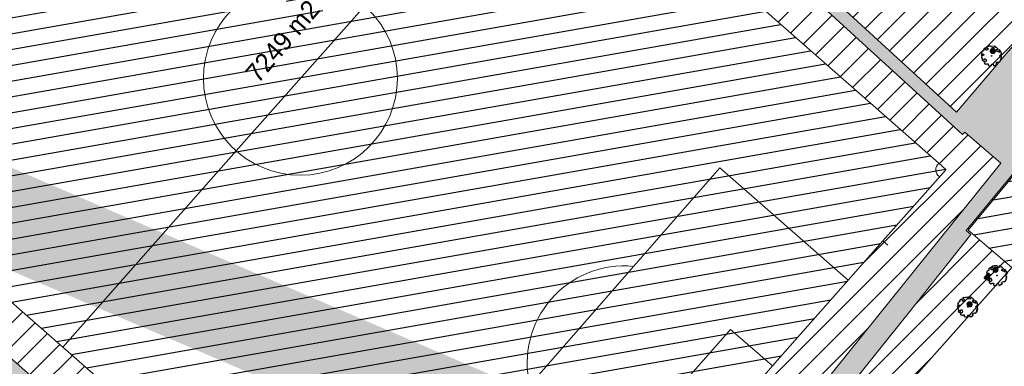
# Model space of a CAD drawing. Header units: metres. Extents: x 102852 to 106916, y 385458 to 392749.
# Tile 29 of 59: x 104841 to 104936, y 388085 to 388118. Entities that reach past the tile are written whole.
import ezdxf

# ---------------------------------------------------------------- set-up
doc = ezdxf.new("R2010")
doc.units = ezdxf.units.M
for name, color, linetype, lineweight in [('0-GRAS OM SPORTVELDEN', 2, 'Continuous', 30), ('0-GRAS SPORTVELDEN', 3, 'Continuous', 30), ('0-SPEELTUIN', 7, 'Continuous', 30), ('0-VERHARDING', 5, 'Continuous', 30), ('B-WE-GR-BOOM-S', 90, 'Continuous', 30), ('B-WE-IE-MEUBILAIR_WEGMEUBILAIR-S', 7, 'Continuous', 30), ('B-WE-VH-KANTVERHARDING-G', 60, 'Continuous', 13), ('B-WE-VW-MARKERING_LANGS_STREEP_DOORGETROKKEN-G', 7, 'Continuous', 13), ('Bomen', 84, 'Continuous', 0), ('N-WE-IE-TERREINAFSCHEIDING_KUNSTMATIG_HEKWERK-G', 6, 'Continuous', 0)]:
    doc.layers.add(name, color=color, linetype=linetype, lineweight=lineweight)
doc.styles.add('ISO 1 1000 T2 5 0', font='font_iso.shx', dxfattribs={"height": 2.5})
doc.styles.add('NLCS-ISO-M200-T25', font='NLCS-ISO.ttf', dxfattribs={"height": 0.5})
pattern_1 = [(45, (0, 0), (-1.122532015, 1.122532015), [])]

# ---------------------------------------------------------------- blocks, each defined once
blk = doc.blocks.new('SIE-WEG_AFVALBAK_TYPE_02')
at = {"linetype": 'Continuous'}
for p, q in [((1.56, -0.35), (-1.56, -0.35)), ((-1.33, -0.76), (-1.56, -0.35)), ((-1.33, -0.99), (-1.56, -1.72)), ((1.56, -1.72), (-1.56, -1.72)), ((1.33, -0.76), (-1.33, -0.76)), ((-1.33, -0.99), (-1.33, -0.76)), ((1.33, -0.99), (-1.33, -0.99)), ((-1.18, -1.16), (-1.3, -1.55)), ((1.3, -1.55), (-1.3, -1.55)), ((1.18, -1.16), (-1.18, -1.16)), ((1.18, -1.16), (1.3, -1.55)), ((1.33, -0.76), (1.56, -0.35)), ((1.33, -0.99), (1.33, -0.76)), ((1.33, -0.99), (1.56, -1.72))]:
    blk.add_line(p, q, dxfattribs=at)
for p, q in [((-1.56, -0.35), (-1.56, -1.72)), ((1.56, -0.35), (1.56, -1.72))]:
    blk.add_line(p, q)
blk.add_circle((0, 0), 0.354, dxfattribs=at)
blk = doc.blocks.new('SGR-BOOM_06_10')
at = {"linetype": 'Continuous', "flags": 128}
blk.add_lwpolyline([(2.7, 3.52), (2.53, 3.94), (2.2, 4.06), (1.94, 4.52), (1.27, 4.69), (0.86, 4.52), (1.11, 4.27), (1.06, 3.81), (0.23, 3.98), (0.35, 4.32), (0.18, 4.69), (-0.15, 4.61), (-0.49, 4.69), (-1.15, 4.65), (-1.49, 4.48), (-1.95, 4.57), (-2.54, 4.11), (-2.12, 3.9), (-1.99, 3.64), (-1.58, 3.44), (-1.99, 2.89), (-2.54, 2.77), (-2.92, 3.1), (-2.62, 3.22), (-2.87, 3.86), (-3.63, 3.43), (-4, 3.02), (-3.79, 2.85), (-4, 2.51), (-4.42, 2.35), (-4.72, 2.05), (-5.01, 1.21), (-3.88, 0.92), (-3.71, 0.54), (-4, 0.29), (-4.51, 0.29), (-4.6, 0.56), (-5.09, 0.38), (-4.76, -0.17), (-4.93, -0.38), (-4.72, -0.54), (-4.88, -1.01), (-4.53, -1.18), (-4.72, -1.55), (-4.42, -1.59), (-4.29, -1.71), (-4.62, -2.11), (-3.92, -2.68), (-3.67, -2.43), (-3.46, -1.97), (-3.63, -1.76), (-3.42, -1.17), (-3.12, -1.34), (-2.79, -1.76), (-2.5, -2.01), (-2.79, -2.81), (-3.42, -2.93), (-3.67, -3.39), (-3.33, -3.77), (-2.83, -3.9), (-2.77, -4.02), (-2.71, -4.15), (-2.33, -3.73), (-1.83, -3.73), (-1.57, -3.9), (-1.7, -4.27), (-1.7, -4.61), (-1.15, -4.74), (-0.61, -4.69), (-0.49, -4.94), (-0.23, -4.65), (0.1, -4.48), (-0.06, -4.01), (0.27, -3.9), (0.77, -4.02), (0.86, -4.61), (1.15, -4.57), (1.44, -4.74), (2.07, -4.23), (2.37, -4.36), (2.32, -4.15), (2.66, -3.98), (2.41, -3.73), (2.11, -3.64), (2.57, -3.23), (2.62, -2.98), (3.16, -2.85), (3.54, -3.06), (3.79, -2.81), (3.77, -2.63), (4.12, -2.63), (4.12, -2.39), (4.46, -2.26), (4.46, -2.05), (4.08, -2.05), (4.54, -1.59), (4.25, -1.42), (4.63, -1.55), (4.75, -1.26), (4.54, -0.92), (4.84, -0.46), (4.67, -0.25), (4.25, -0.25), (3.75, 0.08), (4.08, 0.29), (4.38, 0.84), (4.54, 0.59), (4.88, 0.71), (4.67, 1.43), (4.71, 1.89), (4.5, 1.97), (4.16, 2.64), (3.83, 3.01), (3.37, 2.6), (3.66, 2.43), (3.91, 1.8), (3.54, 1.72), (3.33, 2.14), (2.99, 2.05), (2.66, 2.31), (2.24, 2.51), (2.45, 2.68), (2.32, 2.93), (2.53, 3.18), (2.87, 3.06), (3.16, 3.23)], close=True, dxfattribs=at)
blk.add_circle((0, 0), 0.15)
at = {"style": 'NLCS-ISO-M200-T25'}
blk.add_attdef('TYPE', (0, 0), '', height=1.8, dxfattribs=at)
blk = doc.blocks.new('MPOLYGON_277')
at = {"layer": 'Bomen', "flags": 128}
for points in [[(104934.735, 388115.172), (104934.73, 388115.123), (104935.23, 388115.123)], [(104934.73, 388115.123), (104934.735, 388115.075), (104935.225, 388115.075)], [(104934.73, 388115.123), (104935.23, 388115.123), (104935.225, 388115.075)], [(104934.749, 388115.219), (104934.735, 388115.172), (104935.225, 388115.172)], [(104934.735, 388115.172), (104935.225, 388115.172), (104935.23, 388115.123)], [(104934.735, 388115.075), (104934.749, 388115.028), (104935.211, 388115.028)], [(104934.735, 388115.075), (104935.225, 388115.075), (104935.211, 388115.028)], [(104934.772, 388115.262), (104934.749, 388115.219), (104935.211, 388115.219)], [(104934.749, 388115.219), (104935.211, 388115.219), (104935.225, 388115.172)], [(104934.749, 388115.028), (104934.772, 388114.985), (104935.188, 388114.985)], [(104934.749, 388115.028), (104935.211, 388115.028), (104935.188, 388114.985)], [(104934.803, 388115.3), (104934.772, 388115.262), (104935.188, 388115.262)], [(104934.772, 388115.262), (104935.188, 388115.262), (104935.211, 388115.219)], [(104934.772, 388114.985), (104934.803, 388114.947), (104935.157, 388114.947)], [(104934.772, 388114.985), (104935.188, 388114.985), (104935.157, 388114.947)], [(104934.841, 388115.331), (104934.803, 388115.3), (104935.157, 388115.3)], [(104934.803, 388115.3), (104935.157, 388115.3), (104935.188, 388115.262)], [(104934.803, 388114.947), (104934.841, 388114.916), (104935.119, 388114.916)], [(104934.803, 388114.947), (104935.157, 388114.947), (104935.119, 388114.916)], [(104934.884, 388115.354), (104934.841, 388115.331), (104935.119, 388115.331)], [(104934.841, 388115.331), (104935.119, 388115.331), (104935.157, 388115.3)], [(104934.841, 388114.916), (104934.884, 388114.892), (104935.075, 388114.892)], [(104934.841, 388114.916), (104935.119, 388114.916), (104935.075, 388114.892)], [(104934.931, 388115.369), (104934.884, 388115.354), (104935.075, 388115.354)], [(104934.884, 388115.354), (104935.075, 388115.354), (104935.119, 388115.331)], [(104934.884, 388114.892), (104934.931, 388114.878), (104935.029, 388114.878)], [(104934.884, 388114.892), (104935.075, 388114.892), (104935.029, 388114.878)], [(104934.98, 388115.373), (104934.931, 388115.369), (104935.029, 388115.369)], [(104934.931, 388115.369), (104935.029, 388115.369), (104935.075, 388115.354)], [(104934.931, 388114.878), (104935.029, 388114.878), (104934.98, 388114.873)]]:
    blk.add_lwpolyline(points, close=True, dxfattribs=at)
at = {"layer": 'Bomen', "color": 74, "true_color": 0x55aa00, "flags": 128}
for points in [[(104934.73, 388115.123), (104934.735, 388115.172)], [(104934.735, 388115.075), (104934.73, 388115.123)], [(104934.735, 388115.172), (104934.749, 388115.219)], [(104934.749, 388115.028), (104934.735, 388115.075)], [(104934.749, 388115.219), (104934.772, 388115.262)], [(104934.772, 388114.985), (104934.749, 388115.028)], [(104934.772, 388115.262), (104934.803, 388115.3)], [(104934.803, 388114.947), (104934.772, 388114.985)], [(104934.803, 388115.3), (104934.841, 388115.331)], [(104934.841, 388114.916), (104934.803, 388114.947)], [(104934.841, 388115.331), (104934.884, 388115.354)], [(104934.884, 388114.892), (104934.841, 388114.916)], [(104934.884, 388115.354), (104934.931, 388115.369)], [(104934.931, 388114.878), (104934.884, 388114.892)], [(104934.931, 388115.369), (104934.98, 388115.373)], [(104934.98, 388114.873), (104934.931, 388114.878)], [(104934.98, 388115.373), (104935.029, 388115.369)], [(104935.029, 388114.878), (104934.98, 388114.873)], [(104935.029, 388115.369), (104935.075, 388115.354)], [(104935.075, 388114.892), (104935.029, 388114.878)], [(104935.075, 388115.354), (104935.119, 388115.331)], [(104935.119, 388114.916), (104935.075, 388114.892)], [(104935.119, 388115.331), (104935.157, 388115.3)], [(104935.157, 388114.947), (104935.119, 388114.916)], [(104935.157, 388115.3), (104935.188, 388115.262)], [(104935.188, 388114.985), (104935.157, 388114.947)], [(104935.188, 388115.262), (104935.211, 388115.219)], [(104935.211, 388115.028), (104935.188, 388114.985)], [(104935.211, 388115.219), (104935.225, 388115.172)], [(104935.225, 388115.075), (104935.211, 388115.028)], [(104935.225, 388115.172), (104935.23, 388115.123)], [(104935.23, 388115.123), (104935.225, 388115.075)]]:
    blk.add_lwpolyline(points, dxfattribs=at)
at = {"layer": 'Bomen'}
for points in [[(104934.735, 388115.172), (104934.73, 388115.123), (104935.23, 388115.123)], [(104934.749, 388115.219), (104934.735, 388115.172), (104935.225, 388115.172)], [(104934.735, 388115.172), (104935.225, 388115.172), (104935.23, 388115.123)], [(104934.772, 388115.262), (104934.749, 388115.219), (104935.211, 388115.219)], [(104934.749, 388115.219), (104935.211, 388115.219), (104935.225, 388115.172)], [(104934.803, 388115.3), (104934.772, 388115.262), (104935.188, 388115.262)], [(104934.772, 388115.262), (104935.188, 388115.262), (104935.211, 388115.219)], [(104934.841, 388115.331), (104934.803, 388115.3), (104935.157, 388115.3)], [(104934.803, 388115.3), (104935.157, 388115.3), (104935.188, 388115.262)], [(104934.884, 388115.354), (104934.841, 388115.331), (104935.119, 388115.331)], [(104934.841, 388115.331), (104935.119, 388115.331), (104935.157, 388115.3)], [(104934.931, 388115.369), (104934.884, 388115.354), (104935.075, 388115.354)], [(104934.884, 388115.354), (104935.075, 388115.354), (104935.119, 388115.331)], [(104934.98, 388115.373), (104934.931, 388115.369), (104935.029, 388115.369)], [(104934.931, 388115.369), (104935.029, 388115.369), (104935.075, 388115.354)]]:
    blk.add_solid(points, dxfattribs=at)
at = {"layer": 'Bomen', "extrusion": (0, 0, -1)}
for points in [[(-104934.73, 388115.123), (-104934.735, 388115.075), (-104935.225, 388115.075)], [(-104934.73, 388115.123), (-104935.23, 388115.123), (-104935.225, 388115.075)], [(-104934.735, 388115.075), (-104934.749, 388115.028), (-104935.211, 388115.028)], [(-104934.735, 388115.075), (-104935.225, 388115.075), (-104935.211, 388115.028)], [(-104934.749, 388115.028), (-104934.772, 388114.985), (-104935.188, 388114.985)], [(-104934.749, 388115.028), (-104935.211, 388115.028), (-104935.188, 388114.985)], [(-104934.772, 388114.985), (-104934.803, 388114.947), (-104935.157, 388114.947)], [(-104934.772, 388114.985), (-104935.188, 388114.985), (-104935.157, 388114.947)], [(-104934.803, 388114.947), (-104934.841, 388114.916), (-104935.119, 388114.916)], [(-104934.803, 388114.947), (-104935.157, 388114.947), (-104935.119, 388114.916)], [(-104934.841, 388114.916), (-104934.884, 388114.892), (-104935.075, 388114.892)], [(-104934.841, 388114.916), (-104935.119, 388114.916), (-104935.075, 388114.892)], [(-104934.884, 388114.892), (-104934.931, 388114.878), (-104935.029, 388114.878)], [(-104934.884, 388114.892), (-104935.075, 388114.892), (-104935.029, 388114.878)], [(-104934.931, 388114.878), (-104935.029, 388114.878), (-104934.98, 388114.873)]]:
    blk.add_solid(points, dxfattribs=at)
blk = doc.blocks.new('MPOLYGON_384')
at = {"layer": 'Bomen', "flags": 128}
for points in [[(104934.986, 388094.066), (104934.982, 388094.017), (104935.482, 388094.017)], [(104934.982, 388094.017), (104934.986, 388093.968), (104935.477, 388093.968)], [(104934.982, 388094.017), (104935.482, 388094.017), (104935.477, 388093.968)], [(104935.001, 388094.113), (104934.986, 388094.066), (104935.477, 388094.066)], [(104934.986, 388094.066), (104935.477, 388094.066), (104935.482, 388094.017)], [(104934.986, 388093.968), (104935.001, 388093.921), (104935.463, 388093.921)], [(104934.986, 388093.968), (104935.477, 388093.968), (104935.463, 388093.921)], [(104935.024, 388094.156), (104935.001, 388094.113), (104935.463, 388094.113)], [(104935.001, 388094.113), (104935.463, 388094.113), (104935.477, 388094.066)], [(104935.055, 388094.194), (104935.024, 388094.156), (104935.439, 388094.156)], [(104935.024, 388094.156), (104935.439, 388094.156), (104935.463, 388094.113)], [(104935.093, 388094.225), (104935.055, 388094.194), (104935.408, 388094.194)], [(104935.055, 388094.194), (104935.408, 388094.194), (104935.439, 388094.156)], [(104935.136, 388094.248), (104935.093, 388094.225), (104935.37, 388094.225)], [(104935.093, 388094.225), (104935.37, 388094.225), (104935.408, 388094.194)], [(104935.183, 388094.262), (104935.136, 388094.248), (104935.327, 388094.248)], [(104935.136, 388094.248), (104935.327, 388094.248), (104935.37, 388094.225)], [(104935.232, 388094.267), (104935.183, 388094.262), (104935.28, 388094.262)], [(104935.183, 388094.262), (104935.28, 388094.262), (104935.327, 388094.248)], [(104935.001, 388093.921), (104935.024, 388093.878), (104935.439, 388093.878)], [(104935.001, 388093.921), (104935.463, 388093.921), (104935.439, 388093.878)], [(104935.024, 388093.878), (104935.055, 388093.84), (104935.408, 388093.84)], [(104935.024, 388093.878), (104935.439, 388093.878), (104935.408, 388093.84)], [(104935.055, 388093.84), (104935.093, 388093.809), (104935.37, 388093.809)], [(104935.055, 388093.84), (104935.408, 388093.84), (104935.37, 388093.809)], [(104935.093, 388093.809), (104935.136, 388093.786), (104935.327, 388093.786)], [(104935.093, 388093.809), (104935.37, 388093.809), (104935.327, 388093.786)], [(104935.136, 388093.786), (104935.183, 388093.772), (104935.28, 388093.772)], [(104935.136, 388093.786), (104935.327, 388093.786), (104935.28, 388093.772)], [(104935.183, 388093.772), (104935.28, 388093.772), (104935.232, 388093.767)]]:
    blk.add_lwpolyline(points, close=True, dxfattribs=at)
at = {"layer": 'Bomen', "color": 74, "true_color": 0x55aa00, "flags": 128}
for points in [[(104934.982, 388094.017), (104934.986, 388094.066)], [(104934.986, 388093.968), (104934.982, 388094.017)], [(104934.986, 388094.066), (104935.001, 388094.113)], [(104935.001, 388093.921), (104934.986, 388093.968)], [(104935.001, 388094.113), (104935.024, 388094.156)], [(104935.024, 388094.156), (104935.055, 388094.194)], [(104935.055, 388094.194), (104935.093, 388094.225)], [(104935.093, 388094.225), (104935.136, 388094.248)], [(104935.136, 388094.248), (104935.183, 388094.262)], [(104935.183, 388094.262), (104935.232, 388094.267)], [(104935.232, 388094.267), (104935.28, 388094.262)], [(104935.28, 388094.262), (104935.327, 388094.248)], [(104935.327, 388094.248), (104935.37, 388094.225)], [(104935.37, 388094.225), (104935.408, 388094.194)], [(104935.408, 388094.194), (104935.439, 388094.156)], [(104935.439, 388094.156), (104935.463, 388094.113)], [(104935.463, 388094.113), (104935.477, 388094.066)], [(104935.477, 388093.968), (104935.463, 388093.921)], [(104935.477, 388094.066), (104935.482, 388094.017)], [(104935.482, 388094.017), (104935.477, 388093.968)], [(104935.024, 388093.878), (104935.001, 388093.921)], [(104935.055, 388093.84), (104935.024, 388093.878)], [(104935.093, 388093.809), (104935.055, 388093.84)], [(104935.136, 388093.786), (104935.093, 388093.809)], [(104935.183, 388093.772), (104935.136, 388093.786)], [(104935.232, 388093.767), (104935.183, 388093.772)], [(104935.28, 388093.772), (104935.232, 388093.767)], [(104935.327, 388093.786), (104935.28, 388093.772)], [(104935.37, 388093.809), (104935.327, 388093.786)], [(104935.408, 388093.84), (104935.37, 388093.809)], [(104935.439, 388093.878), (104935.408, 388093.84)], [(104935.463, 388093.921), (104935.439, 388093.878)]]:
    blk.add_lwpolyline(points, dxfattribs=at)
at = {"layer": 'Bomen'}
for points in [[(104934.986, 388094.066), (104934.982, 388094.017), (104935.482, 388094.017)], [(104935.001, 388094.113), (104934.986, 388094.066), (104935.477, 388094.066)], [(104934.986, 388094.066), (104935.477, 388094.066), (104935.482, 388094.017)], [(104935.024, 388094.156), (104935.001, 388094.113), (104935.463, 388094.113)], [(104935.001, 388094.113), (104935.463, 388094.113), (104935.477, 388094.066)], [(104935.055, 388094.194), (104935.024, 388094.156), (104935.439, 388094.156)], [(104935.024, 388094.156), (104935.439, 388094.156), (104935.463, 388094.113)], [(104935.093, 388094.225), (104935.055, 388094.194), (104935.408, 388094.194)], [(104935.055, 388094.194), (104935.408, 388094.194), (104935.439, 388094.156)], [(104935.136, 388094.248), (104935.093, 388094.225), (104935.37, 388094.225)], [(104935.093, 388094.225), (104935.37, 388094.225), (104935.408, 388094.194)], [(104935.183, 388094.262), (104935.136, 388094.248), (104935.327, 388094.248)], [(104935.136, 388094.248), (104935.327, 388094.248), (104935.37, 388094.225)], [(104935.232, 388094.267), (104935.183, 388094.262), (104935.28, 388094.262)], [(104935.183, 388094.262), (104935.28, 388094.262), (104935.327, 388094.248)]]:
    blk.add_solid(points, dxfattribs=at)
at = {"layer": 'Bomen', "extrusion": (0, 0, -1)}
for points in [[(-104934.982, 388094.017), (-104934.986, 388093.968), (-104935.477, 388093.968)], [(-104934.982, 388094.017), (-104935.482, 388094.017), (-104935.477, 388093.968)], [(-104934.986, 388093.968), (-104935.001, 388093.921), (-104935.463, 388093.921)], [(-104934.986, 388093.968), (-104935.477, 388093.968), (-104935.463, 388093.921)], [(-104935.001, 388093.921), (-104935.024, 388093.878), (-104935.439, 388093.878)], [(-104935.001, 388093.921), (-104935.463, 388093.921), (-104935.439, 388093.878)], [(-104935.024, 388093.878), (-104935.055, 388093.84), (-104935.408, 388093.84)], [(-104935.024, 388093.878), (-104935.439, 388093.878), (-104935.408, 388093.84)], [(-104935.055, 388093.84), (-104935.093, 388093.809), (-104935.37, 388093.809)], [(-104935.055, 388093.84), (-104935.408, 388093.84), (-104935.37, 388093.809)], [(-104935.093, 388093.809), (-104935.136, 388093.786), (-104935.327, 388093.786)], [(-104935.093, 388093.809), (-104935.37, 388093.809), (-104935.327, 388093.786)], [(-104935.136, 388093.786), (-104935.183, 388093.772), (-104935.28, 388093.772)], [(-104935.136, 388093.786), (-104935.327, 388093.786), (-104935.28, 388093.772)], [(-104935.183, 388093.772), (-104935.28, 388093.772), (-104935.232, 388093.767)]]:
    blk.add_solid(points, dxfattribs=at)
blk = doc.blocks.new('MPOLYGON_385')
at = {"layer": 'Bomen', "flags": 128}
for points in [[(104932.491, 388090.731), (104932.486, 388090.682), (104932.986, 388090.682)], [(104932.486, 388090.682), (104932.491, 388090.634), (104932.981, 388090.634)], [(104932.486, 388090.682), (104932.986, 388090.682), (104932.981, 388090.634)], [(104932.505, 388090.778), (104932.491, 388090.731), (104932.981, 388090.731)], [(104932.491, 388090.731), (104932.981, 388090.731), (104932.986, 388090.682)], [(104932.491, 388090.634), (104932.505, 388090.587), (104932.967, 388090.587)], [(104932.491, 388090.634), (104932.981, 388090.634), (104932.967, 388090.587)], [(104932.528, 388090.821), (104932.505, 388090.778), (104932.967, 388090.778)], [(104932.505, 388090.778), (104932.967, 388090.778), (104932.981, 388090.731)], [(104932.505, 388090.587), (104932.528, 388090.544), (104932.944, 388090.544)], [(104932.505, 388090.587), (104932.967, 388090.587), (104932.944, 388090.544)], [(104932.559, 388090.859), (104932.528, 388090.821), (104932.944, 388090.821)], [(104932.528, 388090.821), (104932.944, 388090.821), (104932.967, 388090.778)], [(104932.528, 388090.544), (104932.559, 388090.506), (104932.913, 388090.506)], [(104932.528, 388090.544), (104932.944, 388090.544), (104932.913, 388090.506)], [(104932.597, 388090.89), (104932.559, 388090.859), (104932.913, 388090.859)], [(104932.559, 388090.859), (104932.913, 388090.859), (104932.944, 388090.821)], [(104932.559, 388090.506), (104932.597, 388090.475), (104932.875, 388090.475)], [(104932.559, 388090.506), (104932.913, 388090.506), (104932.875, 388090.475)], [(104932.64, 388090.913), (104932.597, 388090.89), (104932.875, 388090.89)], [(104932.597, 388090.89), (104932.875, 388090.89), (104932.913, 388090.859)], [(104932.597, 388090.475), (104932.64, 388090.451), (104932.832, 388090.451)], [(104932.597, 388090.475), (104932.875, 388090.475), (104932.832, 388090.451)], [(104932.687, 388090.928), (104932.64, 388090.913), (104932.832, 388090.913)], [(104932.64, 388090.913), (104932.832, 388090.913), (104932.875, 388090.89)], [(104932.64, 388090.451), (104932.687, 388090.437), (104932.785, 388090.437)], [(104932.64, 388090.451), (104932.832, 388090.451), (104932.785, 388090.437)], [(104932.736, 388090.932), (104932.687, 388090.928), (104932.785, 388090.928)], [(104932.687, 388090.928), (104932.785, 388090.928), (104932.832, 388090.913)], [(104932.687, 388090.437), (104932.785, 388090.437), (104932.736, 388090.432)]]:
    blk.add_lwpolyline(points, close=True, dxfattribs=at)
at = {"layer": 'Bomen', "color": 74, "true_color": 0x55aa00, "flags": 128}
for points in [[(104932.486, 388090.682), (104932.491, 388090.731)], [(104932.491, 388090.634), (104932.486, 388090.682)], [(104932.491, 388090.731), (104932.505, 388090.778)], [(104932.505, 388090.587), (104932.491, 388090.634)], [(104932.505, 388090.778), (104932.528, 388090.821)], [(104932.528, 388090.544), (104932.505, 388090.587)], [(104932.528, 388090.821), (104932.559, 388090.859)], [(104932.559, 388090.506), (104932.528, 388090.544)], [(104932.559, 388090.859), (104932.597, 388090.89)], [(104932.597, 388090.475), (104932.559, 388090.506)], [(104932.597, 388090.89), (104932.64, 388090.913)], [(104932.64, 388090.451), (104932.597, 388090.475)], [(104932.64, 388090.913), (104932.687, 388090.928)], [(104932.687, 388090.437), (104932.64, 388090.451)], [(104932.687, 388090.928), (104932.736, 388090.932)], [(104932.736, 388090.432), (104932.687, 388090.437)], [(104932.736, 388090.932), (104932.785, 388090.928)], [(104932.785, 388090.437), (104932.736, 388090.432)], [(104932.785, 388090.928), (104932.832, 388090.913)], [(104932.832, 388090.451), (104932.785, 388090.437)], [(104932.832, 388090.913), (104932.875, 388090.89)], [(104932.875, 388090.475), (104932.832, 388090.451)], [(104932.875, 388090.89), (104932.913, 388090.859)], [(104932.913, 388090.506), (104932.875, 388090.475)], [(104932.913, 388090.859), (104932.944, 388090.821)], [(104932.944, 388090.544), (104932.913, 388090.506)], [(104932.944, 388090.821), (104932.967, 388090.778)], [(104932.967, 388090.587), (104932.944, 388090.544)], [(104932.967, 388090.778), (104932.981, 388090.731)], [(104932.981, 388090.634), (104932.967, 388090.587)], [(104932.981, 388090.731), (104932.986, 388090.682)], [(104932.986, 388090.682), (104932.981, 388090.634)]]:
    blk.add_lwpolyline(points, dxfattribs=at)
at = {"layer": 'Bomen'}
for points in [[(104932.491, 388090.731), (104932.486, 388090.682), (104932.986, 388090.682)], [(104932.505, 388090.778), (104932.491, 388090.731), (104932.981, 388090.731)], [(104932.491, 388090.731), (104932.981, 388090.731), (104932.986, 388090.682)], [(104932.528, 388090.821), (104932.505, 388090.778), (104932.967, 388090.778)], [(104932.505, 388090.778), (104932.967, 388090.778), (104932.981, 388090.731)], [(104932.559, 388090.859), (104932.528, 388090.821), (104932.944, 388090.821)], [(104932.528, 388090.821), (104932.944, 388090.821), (104932.967, 388090.778)], [(104932.597, 388090.89), (104932.559, 388090.859), (104932.913, 388090.859)], [(104932.559, 388090.859), (104932.913, 388090.859), (104932.944, 388090.821)], [(104932.64, 388090.913), (104932.597, 388090.89), (104932.875, 388090.89)], [(104932.597, 388090.89), (104932.875, 388090.89), (104932.913, 388090.859)], [(104932.687, 388090.928), (104932.64, 388090.913), (104932.832, 388090.913)], [(104932.64, 388090.913), (104932.832, 388090.913), (104932.875, 388090.89)], [(104932.736, 388090.932), (104932.687, 388090.928), (104932.785, 388090.928)], [(104932.687, 388090.928), (104932.785, 388090.928), (104932.832, 388090.913)]]:
    blk.add_solid(points, dxfattribs=at)
at = {"layer": 'Bomen', "extrusion": (0, 0, -1)}
for points in [[(-104932.486, 388090.682), (-104932.491, 388090.634), (-104932.981, 388090.634)], [(-104932.486, 388090.682), (-104932.986, 388090.682), (-104932.981, 388090.634)], [(-104932.491, 388090.634), (-104932.505, 388090.587), (-104932.967, 388090.587)], [(-104932.491, 388090.634), (-104932.981, 388090.634), (-104932.967, 388090.587)], [(-104932.505, 388090.587), (-104932.528, 388090.544), (-104932.944, 388090.544)], [(-104932.505, 388090.587), (-104932.967, 388090.587), (-104932.944, 388090.544)], [(-104932.528, 388090.544), (-104932.559, 388090.506), (-104932.913, 388090.506)], [(-104932.528, 388090.544), (-104932.944, 388090.544), (-104932.913, 388090.506)], [(-104932.559, 388090.506), (-104932.597, 388090.475), (-104932.875, 388090.475)], [(-104932.559, 388090.506), (-104932.913, 388090.506), (-104932.875, 388090.475)], [(-104932.597, 388090.475), (-104932.64, 388090.451), (-104932.832, 388090.451)], [(-104932.597, 388090.475), (-104932.875, 388090.475), (-104932.832, 388090.451)], [(-104932.64, 388090.451), (-104932.687, 388090.437), (-104932.785, 388090.437)], [(-104932.64, 388090.451), (-104932.832, 388090.451), (-104932.785, 388090.437)], [(-104932.687, 388090.437), (-104932.785, 388090.437), (-104932.736, 388090.432)]]:
    blk.add_solid(points, dxfattribs=at)

msp = doc.modelspace()

# ---------------------------------------------------------------- hatches: boundary and pattern name
at = {"layer": '0-GRAS OM SPORTVELDEN', "ltscale": 0.2}
h = msp.add_hatch(dxfattribs=at)
h.set_pattern_fill('ANSI31', color=256, scale=0.1, pattern_type=2)
h.set_pattern_definition(pattern_1)
h.paths.add_polyline_path([(104851.94, 388181.447), (104851.214, 388179.951), (104887.975, 388148.582), (104889.02, 388149.856), (104889.183, 388149.698), (104901.649, 388138.791), (104900.565, 388137.591), (104931.466, 388109.231), (104936.47, 388115.084), (104940.757, 388119.84), (104946.753, 388126.657), (104945.639, 388127.639), (104956.194, 388139.72), (104955.286, 388140.515), (104955.286, 388140.515), (104953.929, 388141.718), (104937.747, 388123.455), (104934.1, 388119.338), (104926.901, 388125.717), (104926.902, 388125.719), (104926.187, 388124.74), (104925.068, 388125.712), (104924.877, 388125.863), (104925.655, 388126.813), (104925.659, 388126.817), (104921.376, 388130.612), (104920.488, 388129.611), (104929.661, 388121.307), (104929.325, 388120.937), (104920.157, 388129.236), (104918.723, 388127.618), (104914.233, 388131.597), (104915.708, 388133.263), (104913.074, 388135.648), (104913.41, 388136.018), (104916.04, 388133.637), (104916.885, 388134.591), (104916.885, 388134.591), (104896.944, 388152.26), (104896.156, 388151.396), (104893.933, 388153.557), (104894.667, 388154.278), (104865.241, 388180.35), (104865.241, 388180.35), (104859.936, 388174.363)])
h.paths.add_polyline_path([(104904.598, 388141.694), (104893.905, 388151.132), (104893.575, 388150.758), (104904.268, 388141.32)], flags=16)
h.paths.add_polyline_path([(104913.371, 388132.344), (104905.251, 388139.941), (104904.909, 388139.575), (104913.029, 388131.978)], flags=16)
h = msp.add_hatch(dxfattribs=at)
h.set_pattern_fill('ANSI31', color=256, scale=0.1, pattern_type=2)
h.set_pattern_definition(pattern_1)
h.paths.add_polyline_path([(104931.259, 388098.723), (104935.748, 388104.306), (104932.276, 388107.3), (104932.069, 388107.07), (104899.764, 388136.612), (104887.241, 388147.621), (104851.309, 388178.233), (104832.342, 388158.616), (104831.843, 388158.104), (104831.465, 388157.64), (104818.583, 388142.927), (104818.137, 388142.346), (104801.294, 388120.755), (104820.118, 388103.683), (104820.728, 388104.336), (104820.898, 388104.18), (104820.903, 388104.186), (104823.217, 388102.051), (104824.832, 388100.569), (104824.236, 388099.938), (104833.228, 388091.723), (104853.121, 388074.145), (104860.173, 388068.104), (104860.753, 388068.77), (104860.945, 388068.604), (104860.976, 388068.642), (104864.796, 388065.325), (104864.971, 388065.137), (104864.4, 388064.471), (104885.064, 388046.806), (104904.231, 388066.711), (104916.402, 388080.431), (104917.689, 388081.952), (104918.326, 388082.626), (104925.171, 388091.15)])
h.paths.add_polyline_path([(104806.075, 388121.001), (104806.819, 388120.336), (104845.325, 388086.549), (104884.168, 388052.437), (104884.811, 388051.88), (104885.4, 388052.565), (104890.793, 388058.687), (104894.195, 388062.567), (104901.478, 388070.823), (104905.206, 388074.986), (104913.735, 388084.735), (104921.046, 388093.028), (104924.381, 388096.816), (104930.475, 388103.675), (104930.435, 388103.69), (104929.758, 388104.285), (104891.006, 388138.374), (104852.304, 388172.559), (104851.659, 388173.104), (104851.125, 388172.472), (104845.725, 388166.308), (104842.248, 388162.329), (104835.038, 388154.084), (104822.848, 388140.165), (104815.55, 388131.844), (104812.07, 388127.846), (104806.675, 388121.69)], flags=16)
h = msp.add_hatch(dxfattribs=at)
h.set_pattern_fill('ANSI31', color=256, scale=0.1, pattern_type=2)
h.set_pattern_definition(pattern_1)
h.paths.add_polyline_path([(104936.802, 388094.222), (104932.962, 388097.525), (104926.941, 388089.968), (104920.571, 388082.015), (104919.68, 388080.92), (104918.597, 388079.693), (104914.873, 388075.531), (104916.036, 388074.542), (104914.623, 388072.967), (104916.456, 388071.298)])
at = {"layer": '0-GRAS SPORTVELDEN'}
h = msp.add_hatch(dxfattribs=at)
h.set_pattern_fill('HATCH', color=256, scale=0.1, style=0, pattern_type=2)
h.set_pattern_definition([(10, (104869.0532, 388141.6563), (-0.260472, 1.477212), [])])
h.paths.add_polyline_path([(104812.07, 388127.846), (104806.675, 388121.69), (104806.819, 388120.336), (104845.325, 388086.549), (104884.168, 388052.437), (104885.4, 388052.565), (104890.793, 388058.687), (104894.195, 388062.567), (104901.478, 388070.823), (104905.206, 388074.986), (104913.735, 388084.735), (104921.046, 388093.028), (104924.381, 388096.816), (104930.475, 388103.675), (104929.758, 388104.285), (104891.006, 388138.374), (104852.304, 388172.559), (104851.125, 388172.472), (104845.725, 388166.308), (104842.248, 388162.329), (104835.038, 388154.084), (104822.848, 388140.165), (104815.55, 388131.844)])
at = {"layer": '0-SPEELTUIN'}
h = msp.add_hatch(dxfattribs=at)
h.set_pattern_fill('HATCH', color=6, scale=0.1, style=0, pattern_type=2)
h.set_pattern_definition([(10, (104945.3443, 388104.0922), (-0.26047, 1.47721), [])])
h.paths.add_polyline_path([(104932.601, 388097.836), (104938.777, 388092.503), (104948.592, 388103.852), (104942.387, 388109.885), (104932.421, 388097.789)])
at = {"layer": '0-VERHARDING', "ltscale": 0.2, "true_color": 0x939598}
for points in [[(104931.466, 388109.231), (104900.565, 388137.591), (104900.248, 388137.861), (104894.433, 388143.106), (104888.387, 388148.233), (104887.975, 388148.582), (104851.214, 388179.951), (104851.309, 388178.233), (104887.241, 388147.621), (104899.764, 388136.612), (104932.069, 388107.07), (104931.466, 388109.231), (104891.41, 388145.669), (104888.387, 388148.233)], [(104931.466, 388109.231), (104900.565, 388137.591), (104900.248, 388137.861), (104894.433, 388143.106), (104888.387, 388148.233), (104887.975, 388148.582), (104851.214, 388179.951), (104851.309, 388178.233), (104887.241, 388147.621), (104899.764, 388136.612), (104932.069, 388107.07), (104931.466, 388109.231), (104893.537, 388142.086), (104899.764, 388136.612)], [(104932.069, 388107.07), (104899.764, 388136.612), (104887.241, 388147.621), (104851.309, 388178.233), (104851.214, 388179.951), (104887.975, 388148.582), (104888.387, 388148.233), (104894.433, 388143.106), (104900.248, 388137.861), (104900.565, 388137.591), (104931.466, 388109.231)]]:
    msp.add_hatch(color=252, dxfattribs=at).paths.add_polyline_path(points)
at = {"layer": '0-VERHARDING', "ltscale": 0.2, "true_color": 0x939598, "extrusion": (0, 0, -1)}
h = msp.add_hatch(color=252, dxfattribs=at)
h.paths.add_polyline_path([(-104926.187, 388124.74), (-104926.902, 388125.719), (-104925.655, 388126.813), (-104924.877, 388125.863), (-104925.068, 388125.712)])
h.paths.add_polyline_path([(-104943.785, 388087.94), (-104944.036, 388087.989), (-104954.251, 388099.566), (-104957.525, 388103.309), (-104957.476, 388103.502), (-104956.437, 388104.404), (-104957.763, 388105.811), (-104952.765, 388109.382), (-104950.529, 388111.326), (-104948.943, 388112.726), (-104942.721, 388118.184), (-104940.757, 388119.84), (-104936.47, 388115.084), (-104931.466, 388109.231), (-104932.069, 388107.07), (-104932.276, 388107.3), (-104935.748, 388104.306), (-104931.259, 388098.723), (-104932.421, 388097.789), (-104942.395, 388109.899), (-104948.592, 388103.852), (-104938.777, 388092.503), (-104942.149, 388089.401)])
for points in [[(-104801.294, 388120.755), (-104820.118, 388103.683), (-104819.919, 388103.492), (-104824.012, 388099.72), (-104824.236, 388099.938), (-104833.228, 388091.723), (-104853.121, 388074.145), (-104860.173, 388068.104), (-104860.753, 388068.77), (-104860.945, 388068.604), (-104860.224, 388067.713), (-104864.007, 388064.457), (-104864.796, 388065.325), (-104864.971, 388065.137), (-104864.4, 388064.471), (-104885.064, 388046.806), (-104904.231, 388066.711), (-104916.402, 388080.431), (-104917.689, 388081.952), (-104918.326, 388082.626), (-104925.171, 388091.15), (-104931.259, 388098.723), (-104932.421, 388097.789), (-104932.87, 388097.41), (-104926.941, 388089.968), (-104920.571, 388082.015), (-104919.68, 388080.92), (-104918.597, 388079.693), (-104914.873, 388075.531), (-104916.036, 388074.542), (-104914.623, 388072.967), (-104916.591, 388071.175), (-104915.123, 388069.564), (-104914.73, 388069.922), (-104914.6, 388069.771), (-104914.6, 388069.771), (-104914.386, 388069.959), (-104913.997, 388069.543), (-104910.818, 388072.31), (-104905.283, 388066.064), (-104885.176, 388045.115), (-104863.629, 388063.558), (-104851.778, 388073.71), (-104850.172, 388071.884), (-104849.687, 388072.387), (-104849.659, 388072.377), (-104849.335, 388072.655), (-104848.942, 388072.16), (-104830.912, 388088.133), (-104831.362, 388088.628), (-104831.057, 388088.925), (-104830.749, 388089.255), (-104832.308, 388090.944), (-104799.613, 388120.671), (-104801.294, 388120.755), (-104910.348, 388073.607), (-104916.402, 388080.431), (-104915.455, 388075.036), (-104916.036, 388074.542), (-104908.051, 388069.187), (-104905.283, 388066.064), (-104818.929, 388103.109), (-104799.613, 388120.671)], [(-104885.176, 388045.115), (-104905.283, 388066.064), (-104910.818, 388072.31), (-104913.997, 388069.543), (-104914.386, 388069.959), (-104914.6, 388069.771), (-104914.73, 388069.922), (-104915.123, 388069.564), (-104916.591, 388071.175), (-104914.623, 388072.967), (-104916.036, 388074.542), (-104914.873, 388075.531), (-104918.597, 388079.693), (-104919.68, 388080.92), (-104920.571, 388082.015), (-104926.941, 388089.968), (-104932.87, 388097.41), (-104932.421, 388097.789), (-104931.259, 388098.723), (-104925.171, 388091.15), (-104918.326, 388082.626), (-104917.689, 388081.952), (-104916.402, 388080.431), (-104904.231, 388066.711), (-104885.064, 388046.806), (-104864.4, 388064.471), (-104864.971, 388065.137), (-104864.796, 388065.325), (-104864.007, 388064.457), (-104860.224, 388067.713), (-104860.945, 388068.604), (-104860.753, 388068.77), (-104860.173, 388068.104), (-104853.121, 388074.145), (-104833.228, 388091.723), (-104824.236, 388099.938), (-104824.012, 388099.72), (-104819.919, 388103.492), (-104820.118, 388103.683), (-104801.294, 388120.755), (-104799.613, 388120.671), (-104832.308, 388090.944), (-104830.749, 388089.255), (-104831.057, 388088.925), (-104831.362, 388088.628), (-104830.912, 388088.133), (-104848.942, 388072.16), (-104849.335, 388072.655), (-104849.659, 388072.377), (-104849.687, 388072.387), (-104850.172, 388071.884), (-104851.778, 388073.71), (-104863.629, 388063.558)]]:
    msp.add_hatch(color=252, dxfattribs=at).paths.add_polyline_path(points)

# ---------------------------------------------------------------- linework, layer by layer
at = {"layer": 'B-WE-VH-KANTVERHARDING-G', "flags": 128}
for points in [[(104831.057, 388088.925), (104830.749, 388089.255), (104832.308, 388090.944), (104799.613, 388120.671), (104817.083, 388142.934), (104817.463, 388143.444), (104818.076, 388144.171), (104830.276, 388158.165), (104830.837, 388158.815), (104831.556, 388159.56), (104851.214, 388179.951), (104887.975, 388148.582), (104894.433, 388143.106), (104900.589, 388137.554), (104931.466, 388109.231), (104936.47, 388115.084), (104940.757, 388119.84)], [(104832.342, 388158.616), (104851.309, 388178.233), (104887.241, 388147.621), (104893.66, 388142.179), (104899.764, 388136.612), (104932.069, 388107.07), (104932.276, 388107.3), (104935.748, 388104.306), (104925.171, 388091.15), (104918.326, 388082.626), (104917.689, 388081.952), (104916.402, 388080.431), (104904.231, 388066.711), (104885.064, 388046.806), (104864.4, 388064.471), (104864.971, 388065.137), (104860.753, 388068.77), (104860.173, 388068.104)], [(104942.395, 388109.899), (104932.421, 388097.789), (104932.87, 388097.41), (104926.941, 388089.968), (104920.571, 388082.015), (104919.68, 388080.92), (104918.597, 388079.693), (104914.873, 388075.531), (104916.036, 388074.542), (104914.623, 388072.967), (104916.591, 388071.175), (104915.123, 388069.564), (104914.73, 388069.922), (104914.6, 388069.771), (104914.386, 388069.959), (104913.997, 388069.543), (104910.818, 388072.31), (104905.283, 388066.064), (104885.176, 388045.115), (104863.629, 388063.558), (104858.166, 388068.219), (104851.778, 388073.71), (104850.172, 388071.884), (104849.687, 388072.387)], [(104864.4, 388064.471), (104864.197, 388064.271), (104859.977, 388067.908), (104860.173, 388068.104), (104853.121, 388074.145), (104833.228, 388091.723), (104824.236, 388099.938), (104824.832, 388100.569), (104820.728, 388104.336), (104820.118, 388103.683)]]:
    msp.add_lwpolyline(points, dxfattribs=at)
at = {"layer": 'B-WE-VW-MARKERING_LANGS_STREEP_DOORGETROKKEN-G'}
msp.add_line((104924.381, 388096.816), (104924.866, 388096.401), dxfattribs=at)
at = {"layer": 'B-WE-VW-MARKERING_LANGS_STREEP_DOORGETROKKEN-G', "flags": 128}
for points in [[(104842.248, 388162.329), (104845.725, 388166.308), (104845.725, 388166.308), (104851.125, 388172.472), (104851.659, 388173.104), (104852.304, 388172.559), (104891.006, 388138.374), (104929.758, 388104.285), (104930.435, 388103.69)], [(104845.325, 388086.549), (104862.019, 388105.474), (104874.418, 388119.489), (104891.006, 388138.374)], [(104930.475, 388103.675), (104924.381, 388096.816), (104921.046, 388093.028), (104913.735, 388084.735), (104909.696, 388088.261), (104897.439, 388074.349), (104901.478, 388070.823), (104905.206, 388074.986), (104910.15, 388080.555), (104913.735, 388084.735)]]:
    msp.add_lwpolyline(points, dxfattribs=at)
for points in [[(104846.057, 388141.861), (104854.516, 388151.553), (104842.248, 388162.329), (104835.038, 388154.084), (104831.321, 388149.936), (104826.476, 388144.316), (104822.848, 388140.165), (104815.55, 388131.844), (104812.07, 388127.846), (104806.675, 388121.69), (104806.075, 388121.001), (104806.819, 388120.336), (104845.325, 388086.549), (104884.168, 388052.437, -0.419854), (104885.4, 388052.565), (104890.793, 388058.687), (104894.195, 388062.567), (104901.478, 388070.823)], [(104921.046, 388093.028), (104908.673, 388103.854), (104900.323, 388094.347), (104890.331, 388082.892, -0.512648), (104900.323, 388094.347)]]:
    msp.add_lwpolyline(points, format="xyb", dxfattribs=at)
at = {"layer": 'B-WE-VW-MARKERING_LANGS_STREEP_DOORGETROKKEN-G'}
msp.add_circle((104868.219, 388112.481), 9.346, dxfattribs=at)
msp.add_arc((104930.27, 388103.67), 0.8, 129.74704, 236.49884, dxfattribs=at)
at = {"layer": 'N-WE-IE-TERREINAFSCHEIDING_KUNSTMATIG_HEKWERK-G', "flags": 128}
for points in [[(104948.592, 388103.852), (104938.777, 388092.503), (104936.802, 388094.222), (104916.509, 388071.358), (104915.085, 388069.741), (104883.867, 388034.454), (104865.992, 388047.75), (104841.893, 388065.736), (104819.499, 388079.894), (104779.509, 388110.364), (104748.207, 388132.687)], [(104942.461, 388109.77), (104932.601, 388097.836), (104936.802, 388094.222)]]:
    msp.add_lwpolyline(points, dxfattribs=at)

# ---------------------------------------------------------------- block references
at = {"layer": 'B-WE-GR-BOOM-S', "xscale": 0.2, "yscale": 0.2, "zscale": 0.2, "rotation": 360}
for p in [(104934.864, 388114.644), (104935.374, 388093.458), (104932.569, 388090.422)]:
    msp.add_blockref('SGR-BOOM_06_10', p, dxfattribs=at)
at = {"layer": 'B-WE-IE-MEUBILAIR_WEGMEUBILAIR-S', "xscale": 0.2, "yscale": 0.2, "zscale": 0.2, "rotation": 228.5961197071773}
msp.add_blockref('SIE-WEG_AFVALBAK_TYPE_02', (104934.596, 388093.227), dxfattribs=at)
at = {"layer": 'Bomen', "rotation": 360}
for name in ['MPOLYGON_277', 'MPOLYGON_384', 'MPOLYGON_385']:
    msp.add_blockref(name, (0, 0, 0.134), dxfattribs=at)

# ---------------------------------------------------------------- texts
at = {"insert": (104862.781, 388113.091), "char_height": 1.8, "width": 34.45304, "attachment_point": 1, "rotation": 49.57091, "style": 'ISO 1 1000 T2 5 0'}
msp.add_mtext('7249 m2', dxfattribs=at)

doc.saveas('drawing.dxf')
